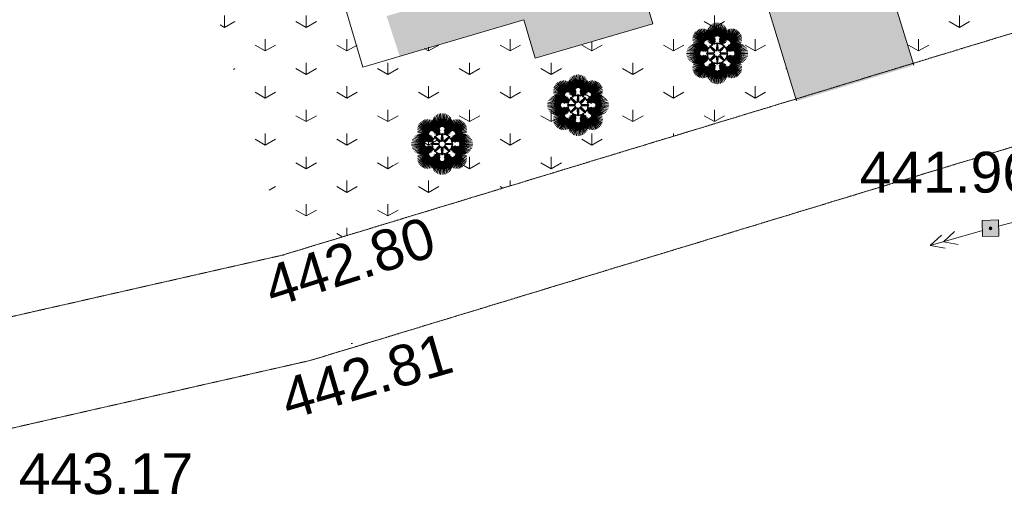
# Model space of a CAD drawing. Header units: millimetres. Extents: x 918404 to 1362154, y 4120617 to 4364104.
# Tile 135 of 256: x 1058839 to 1066073, y 4140152 to 4143699. Entities that reach past the tile are written whole.
import ezdxf

# ---------------------------------------------------------------- set-up
doc = ezdxf.new("R2010")
doc.units = ezdxf.units.MM
doc.header["$MEASUREMENT"] = 0
doc.linetypes.add('Д_ТРОТ_ТРУБА', pattern=[1.5, 0.75, -0.75])
doc.layers.add('(001) Сетка', color=7, linetype='Continuous')
for name, color, linetype, lineweight in [('(001) Сетка_Ном._пера__82', 82, 'Continuous', 18), ('(022) Возд. Линии_Ном._пера__240', 240, 'Continuous', 18), ('(022) Возд. Линии_Ном._пера__7', 7, 'Continuous', 18), ('0_Ном._пера__7', 7, 'Continuous', 18), ('0_Ном._пера__7_Ном._пера__7', 7, 'Continuous', 18), ('Fills_Ном._пера__82', 82, 'Continuous', 18), ('ВЫСОТА_Ном._пера__7', 7, 'Continuous', 18), ('ТОЧКИ_Ном._пера__6', 6, 'Continuous', 18)]:
    doc.layers.add(name, color=color, linetype=linetype, lineweight=lineweight)
doc.layers.add('Зоп. К._Ном._пера__251', color=7, linetype='Continuous', lineweight=18, true_color=0x6d6d6d)
doc.styles.add('СГЕНЕРИР_СТИЛЬ_1', font='arial.ttf')
pattern_1 = [(90, (295942.93, 4126321.94), (-600, 0), [86.60254, -259.80762]), (90, (296242.93, 4126495.15), (-600, 0), [86.60254, -259.80762]), (30, (295942.93, 4126321.94), (-300, 519.61524), [86.60254, -259.80762]), (30, (295942.93, 4126668.36), (-300, 519.61524), [86.60254, -259.80762]), (150, (295942.93, 4126321.94), (300, 519.61524), [86.60254, -259.80762]), (150, (295942.93, 4126668.36), (300, 519.61524), [86.60254, -259.80762])]

# ---------------------------------------------------------------- blocks, each defined once
blk = doc.blocks.new('Пальма веерообразная 16')
at = {"layer": '(001) Сетка_Ном._пера__82', "linetype": 'Continuous'}
for p, q in [((-5.5, 126.6), (-23, 221.4)), ((-23, 221.4), (-9.1, 125.5)), ((-1.9, 127.2), (-11.6, 224.1)), ((-11.6, 224.1), (-5.5, 126.6)), ((0, 225), (-1.9, 127.2)), ((1.9, 127.2), (0, 225)), ((11.6, 224.1), (1.9, 127.2)), ((5.5, 126.6), (11.6, 224.1)), ((23, 221.4), (5.5, 126.6)), ((9.1, 125.5), (23, 221.4)), ((-91.2, 88.6), (-166.7, 150.2)), ((-166.7, 150.2), (-93.4, 85.6)), ((-88.6, 91.2), (-159.1, 159.1)), ((-159.1, 159.1), (-91.2, 88.6)), ((-85.6, 93.4), (-150.2, 166.7)), ((-150.2, 166.7), (-88.6, 91.2)), ((-82.4, 95.2), (-140.3, 172.8)), ((-140.3, 172.8), (-85.6, 93.4)), ((-78.9, 96.4), (-129.5, 177.4)), ((-129.5, 177.4), (-82.4, 95.2)), ((-75.2, 97.1), (-118, 180.2)), ((-118, 180.2), (-78.9, 96.4)), ((-71.6, 97.3), (-106.7, 181.1)), ((-106.7, 181.1), (-75.2, 97.1)), ((-67.9, 96.9), (-95.1, 180.3)), ((-95.1, 180.3), (-71.6, 97.3)), ((-64.4, 96), (-83.9, 177.7)), ((-83.9, 177.7), (-67.9, 96.9)), ((-24.5, 106.4), (-74.5, 151.7)), ((-74.5, 151.7), (-24.8, 102.8)), ((-23.7, 110), (-73.5, 163.1)), ((-73.5, 163.1), (-24.5, 106.4)), ((-61, 94.5), (-73.2, 173.3)), ((-73.2, 173.3), (-64.4, 96)), ((-22.4, 113.4), (-70.8, 174.3)), ((-70.8, 174.3), (-23.7, 110)), ((-20.5, 116.5), (-66.4, 185)), ((-66.4, 185), (-22.4, 113.4)), ((-57.9, 92.6), (-63.3, 167.4)), ((-63.3, 167.4), (-61, 94.5)), ((-18.2, 119.4), (-60.2, 194.8)), ((-60.2, 194.8), (-20.5, 116.5)), ((-54.6, 159.9), (-57.9, 92.6)), ((-55.1, 90.2), (-54.6, 159.9)), ((-46, 151), (-55.1, 90.2)), ((-15.5, 121.9), (-52.7, 203.5)), ((-52.7, 203.5), (-18.2, 119.4)), ((-52.1, 87), (-46, 151)), ((-12.4, 123.9), (-43.5, 211.2)), ((-43.5, 211.2), (-15.5, 121.9)), ((-9.1, 125.5), (-33.8, 217)), ((-33.8, 217), (-12.4, 123.9)), ((33.8, 217), (9.1, 125.5)), ((12.4, 123.9), (33.8, 217)), ((44, 210.9), (12.4, 123.9)), ((15.5, 121.9), (44, 210.9)), ((52.7, 203.5), (15.5, 121.9)), ((18.2, 119.4), (52.7, 203.5)), ((60.2, 194.8), (18.2, 119.4)), ((20.5, 116.5), (60.2, 194.8)), ((66.4, 185), (20.5, 116.5)), ((22.4, 113.4), (66.4, 185)), ((70.8, 174.3), (22.4, 113.4)), ((23.7, 110), (70.8, 174.3)), ((73.5, 163.1), (23.7, 110)), ((24.5, 106.4), (73.5, 163.1)), ((74.5, 151.7), (24.5, 106.4)), ((24.8, 102.8), (74.5, 151.7)), ((55.1, 90.2), (46, 151)), ((46, 151), (52.1, 87)), ((57.9, 92.6), (54.6, 159.9)), ((54.6, 159.9), (55.1, 90.2)), ((63.3, 167.4), (57.9, 92.6)), ((73.2, 173.3), (61, 94.5)), ((61, 94.5), (63.3, 167.4)), ((83.9, 177.7), (64.4, 96)), ((64.4, 96), (73.2, 173.3)), ((95.1, 180.3), (67.9, 96.9)), ((67.9, 96.9), (83.9, 177.7)), ((106.7, 181.1), (71.6, 97.3)), ((71.6, 97.3), (95.1, 180.3)), ((75.2, 97.1), (106.7, 181.1)), ((118.5, 180.1), (75.2, 97.1)), ((78.9, 96.4), (118.5, 180.1)), ((129.5, 177.4), (78.9, 96.4)), ((82.4, 95.2), (129.5, 177.4)), ((140.3, 172.8), (82.4, 95.2)), ((85.6, 93.4), (140.3, 172.8)), ((150.2, 166.7), (85.6, 93.4)), ((88.6, 91.2), (150.2, 166.7)), ((159.1, 159.1), (88.6, 91.2)), ((91.2, 88.6), (159.1, 159.1)), ((166.7, 150.2), (91.2, 88.6)), ((93.4, 85.6), (166.7, 150.2)), ((-97.1, 75.2), (-181.1, 106.7)), ((-181.1, 106.7), (-97.3, 71.6)), ((-97.3, 71.6), (-180.3, 95.1)), ((-180.3, 95.1), (-96.9, 67.9)), ((-96.4, 78.9), (-180.1, 118.5)), ((-180.1, 118.5), (-97.1, 75.2)), ((-96.9, 67.9), (-177.7, 83.9)), ((-177.7, 83.9), (-96, 64.4)), ((-95.2, 82.4), (-177.4, 129.5)), ((-177.4, 129.5), (-96.4, 78.9)), ((-96, 64.4), (-173.3, 73.2)), ((-173.3, 73.2), (-94.5, 61)), ((-93.4, 85.6), (-172.8, 140.3)), ((-172.8, 140.3), (-95.2, 82.4)), ((-106.4, 24.5), (-163.1, 73.5)), ((-163.1, 73.5), (-110, 23.7)), ((-102.8, 24.8), (-151.7, 74.5)), ((-151.7, 74.5), (-106.4, 24.5)), ((-98.3, 24.7), (-139.3, 74.3)), ((-139.3, 74.3), (-102.8, 24.8)), ((-93.9, 24.4), (-127, 73.7)), ((-127, 73.7), (-98.3, 24.7)), ((-89.5, 23.8), (-114.6, 72.7)), ((-114.6, 72.7), (-93.9, 24.4)), ((-24.8, 102.8), (-74.3, 139.3)), ((-74.3, 139.3), (-24.7, 98.3)), ((-24.7, 98.3), (-73.7, 127)), ((-73.7, 127), (-24.4, 93.9)), ((-24.4, 93.9), (-72.7, 114.6)), ((-72.7, 114.6), (-23.8, 89.5)), ((-23.8, 89.5), (-71.4, 102.3)), ((-71.4, 102.3), (-23.1, 85.2)), ((-23.1, 85.2), (-68.3, 91.2)), ((-68.3, 91.2), (-21.9, 81.7)), ((-21.9, 81.7), (-62.3, 81.4)), ((-62.3, 81.4), (-19.8, 78.8)), ((-19.8, 78.8), (-53.7, 73.5)), ((-53.7, 73.5), (-17, 76.4)), ((-37.7, 141.9), (-52.1, 87)), ((-49.2, 83.7), (-37.7, 141.9)), ((-29.6, 132.5), (-49.2, 83.7)), ((-46.5, 80.2), (-29.6, 132.5)), ((-21.9, 122.8), (-46.5, 80.2)), ((-43.9, 76.5), (-21.9, 122.8)), ((-16.2, 112.8), (-43.9, 76.5)), ((-43.3, 62.6), (-17.7, 78.9)), ((-17, 76.4), (-43.3, 68.3)), ((-43.3, 68.3), (-13.6, 74.9)), ((-42.3, 73.3), (-16.2, 112.8)), ((-13.5, 101.6), (-42.3, 73.3)), ((-42, 66), (-14, 90)), ((-17.7, 78.9), (-42, 66)), ((-41.7, 69.7), (-13.5, 101.6)), ((-14, 90), (-41.7, 69.7)), ((-13.6, 74.9), (-31.8, 66.2)), ((-31.8, 66.2), (-10, 74.4)), ((-20.2, 67.2), (-6.3, 74.8)), ((-10, 74.4), (-20.2, 67.2)), ((-9.3, 71.4), (-2.5, 76.1)), ((-6.3, 74.8), (-9.3, 71.4)), ((-6.2, 25.4), (-4.3, 74.8)), ((-2.5, 76.1), (0, 78.3)), ((0, 21.9), (0, 78.3)), ((0, 78.3), (2.5, 76.1)), ((2.5, 76.1), (9.3, 71.4)), ((6.2, 25.4), (4.3, 74.8)), ((9.3, 71.4), (6.3, 74.8)), ((6.3, 74.8), (20.2, 67.2)), ((20.2, 67.2), (10, 74.4)), ((10, 74.4), (31.8, 66.2)), ((42.3, 73.3), (13.5, 101.6)), ((13.5, 101.6), (41.7, 69.7)), ((31.8, 66.2), (13.6, 74.9)), ((13.6, 74.9), (43.3, 68.3)), ((41.7, 69.7), (14, 90)), ((14, 90), (42, 66)), ((43.9, 76.5), (16.2, 112.8)), ((16.2, 112.8), (42.3, 73.3)), ((43.3, 68.3), (17, 76.4)), ((17, 76.4), (53.7, 73.5)), ((42, 66), (17.7, 78.9)), ((17.7, 78.9), (43.3, 62.6)), ((19.8, 78.8), (62.3, 81.4)), ((53.7, 73.5), (19.8, 78.8)), ((46.5, 80.2), (21.9, 122.8)), ((21.9, 122.8), (43.9, 76.5)), ((21.9, 81.7), (68.3, 91.2)), ((62.3, 81.4), (21.9, 81.7)), ((23.1, 85.2), (71.4, 102.3)), ((68.3, 91.2), (23.1, 85.2)), ((23.8, 89.5), (72.7, 114.6)), ((71.4, 102.3), (23.8, 89.5)), ((24.4, 93.9), (73.7, 127)), ((72.7, 114.6), (24.4, 93.9)), ((24.7, 98.3), (74.3, 139.3)), ((73.7, 127), (24.7, 98.3)), ((74.3, 139.3), (24.8, 102.8)), ((49.2, 83.7), (29.6, 132.5)), ((29.6, 132.5), (46.5, 80.2)), ((52.1, 87), (37.7, 141.9)), ((37.7, 141.9), (49.2, 83.7)), ((114.6, 72.7), (89.5, 23.8)), ((172.8, 140.3), (93.4, 85.6)), ((127, 73.7), (93.9, 24.4)), ((93.9, 24.4), (114.6, 72.7)), ((94.5, 61), (173.3, 73.2)), ((95.2, 82.4), (172.8, 140.3)), ((177.4, 129.5), (95.2, 82.4)), ((96, 64.4), (177.7, 83.9)), ((173.3, 73.2), (96, 64.4)), ((96.4, 78.9), (177.4, 129.5)), ((180.2, 118), (96.4, 78.9)), ((96.9, 67.9), (180.3, 95.1)), ((177.7, 83.9), (96.9, 67.9)), ((97.1, 75.2), (180.2, 118)), ((181.1, 106.7), (97.1, 75.2)), ((97.3, 71.6), (181.1, 106.7)), ((180.3, 95.1), (97.3, 71.6)), ((139.3, 74.3), (98.3, 24.7)), ((98.3, 24.7), (127, 73.7)), ((151.7, 74.5), (102.8, 24.8)), ((102.8, 24.8), (139.3, 74.3)), ((106.4, 24.5), (151.7, 74.5)), ((163.1, 73.5), (106.4, 24.5)), ((110, 23.7), (163.1, 73.5)), ((-127.2, 1.9), (-225, 0)), ((-126.6, 5.5), (-224.1, 11.6)), ((-224.1, 11.6), (-127.2, 1.9)), ((-125.5, 9.1), (-221.4, 23)), ((-221.4, 23), (-126.6, 5.5)), ((-123.9, 12.4), (-217, 33.8)), ((-217, 33.8), (-125.5, 9.1)), ((-121.9, 15.5), (-210.9, 44)), ((-210.9, 44), (-123.9, 12.4)), ((-119.4, 18.2), (-203.5, 52.7)), ((-203.5, 52.7), (-121.9, 15.5)), ((-116.5, 20.5), (-194.8, 60.2)), ((-194.8, 60.2), (-119.4, 18.2)), ((-113.4, 22.4), (-185, 66.4)), ((-185, 66.4), (-116.5, 20.5)), ((-110, 23.7), (-174.3, 70.8)), ((-174.3, 70.8), (-113.4, 22.4)), ((-94.5, 61), (-167.4, 63.3)), ((-167.4, 63.3), (-92.6, 57.9)), ((-92.6, 57.9), (-159.9, 54.6)), ((-159.9, 54.6), (-90.2, 55.1)), ((-90.2, 55.1), (-151, 46)), ((-151, 46), (-87, 52.1)), ((-87, 52.1), (-141.9, 37.7)), ((-141.9, 37.7), (-83.7, 49.2)), ((-83.7, 49.2), (-132.5, 29.6)), ((-132.5, 29.6), (-80.2, 46.5)), ((-80.2, 46.5), (-122.8, 21.9)), ((-122.8, 21.9), (-76.5, 43.9)), ((-76.5, 43.9), (-112.8, 16.2)), ((-112.8, 16.2), (-73.3, 42.3)), ((-85.2, 23.1), (-102.3, 71.4)), ((-102.3, 71.4), (-89.5, 23.8)), ((-73.3, 42.3), (-101.6, 13.5)), ((-101.6, 13.5), (-69.7, 41.7)), ((-81.7, 21.9), (-91.2, 68.3)), ((-91.2, 68.3), (-85.2, 23.1)), ((-90, 14), (-66, 42)), ((-69.7, 41.7), (-90, 14)), ((-81.4, 62.3), (-81.7, 21.9)), ((-78.8, 19.8), (-81.4, 62.3)), ((-78.9, 17.7), (-62.6, 43.3)), ((-66, 42), (-78.9, 17.7)), ((-73.5, 53.7), (-78.8, 19.8)), ((-78.3, 0), (-76.1, 2.5)), ((-76.4, 17), (-73.5, 53.7)), ((-68.3, 43.3), (-76.4, 17)), ((-76.1, 2.5), (-71.4, 9.3)), ((-74.9, 13.6), (-68.3, 43.3)), ((-66.2, 31.8), (-74.9, 13.6)), ((-74.8, 6.3), (-67.2, 20.2)), ((-71.4, 9.3), (-74.8, 6.3)), ((-25.4, 6.2), (-74.8, 4.3)), ((-74.4, 10), (-66.2, 31.8)), ((-67.2, 20.2), (-74.4, 10)), ((-69.3, 24.3), (-59.6, 45.5)), ((-62.6, 43.3), (-69.3, 24.3)), ((-61.8, 33.2), (-57.3, 48.4)), ((-59.6, 45.5), (-61.8, 33.2)), ((-57.3, 48.4), (-57, 43.9)), ((-57, 43.9), (-55.5, 52)), ((-22.3, 13.6), (-55.9, 49.8)), ((-55.5, 52), (-55.4, 55.4)), ((-55.4, 55.4), (-52, 55.5)), ((-15.5, 15.5), (-55.4, 55.4)), ((-52, 55.5), (-43.9, 57)), ((-13.6, 22.3), (-49.8, 55.9)), ((-48.4, 57.3), (-33.2, 61.8)), ((-43.9, 57), (-48.4, 57.3)), ((-45.5, 59.6), (-24.3, 69.3)), ((-33.2, 61.8), (-45.5, 59.6)), ((-24.3, 69.3), (-43.3, 62.6)), ((-25.4, 6.2), (-17.3, 7.9)), ((-22.3, 13.6), (-17.8, 6.6)), ((-13.6, 22.3), (-6.6, 17.8)), ((-6.2, 25.4), (-7.9, 17.3)), ((6.2, 25.4), (7.9, 17.3)), ((13.6, 22.3), (6.6, 17.8)), ((13.6, 22.3), (49.8, 55.9)), ((15.5, 15.5), (55.4, 55.4)), ((25.4, 6.2), (17.3, 7.9)), ((22.3, 13.6), (17.8, 6.6)), ((21.9, 0), (78.3, 0)), ((22.3, 13.6), (55.9, 49.8)), ((43.3, 62.6), (24.3, 69.3)), ((24.3, 69.3), (45.5, 59.6)), ((25.4, 6.2), (74.8, 4.3)), ((45.5, 59.6), (33.2, 61.8)), ((33.2, 61.8), (48.4, 57.3)), ((48.4, 57.3), (43.9, 57)), ((43.9, 57), (52, 55.5)), ((52, 55.5), (55.4, 55.4)), ((55.4, 55.4), (55.5, 52)), ((55.5, 52), (57, 43.9)), ((57, 43.9), (57.3, 48.4)), ((57.3, 48.4), (61.8, 33.2)), ((61.8, 33.2), (59.6, 45.5)), ((59.6, 45.5), (69.3, 24.3)), ((69.3, 24.3), (62.6, 43.3)), ((62.6, 43.3), (78.9, 17.7)), ((78.9, 17.7), (66, 42)), ((66, 42), (90, 14)), ((74.9, 13.6), (66.2, 31.8)), ((66.2, 31.8), (74.4, 10)), ((74.4, 10), (67.2, 20.2)), ((67.2, 20.2), (74.8, 6.3)), ((76.4, 17), (68.3, 43.3)), ((68.3, 43.3), (74.9, 13.6)), ((90, 14), (69.7, 41.7)), ((69.7, 41.7), (101.6, 13.5)), ((74.8, 6.3), (71.4, 9.3)), ((71.4, 9.3), (76.1, 2.5)), ((101.6, 13.5), (73.3, 42.3)), ((73.3, 42.3), (112.8, 16.2)), ((78.8, 19.8), (73.5, 53.7)), ((73.5, 53.7), (76.4, 17)), ((76.1, 2.5), (78.3, 0)), ((78.3, 0), (76.1, -2.5)), ((112.8, 16.2), (76.5, 43.9)), ((76.5, 43.9), (122.8, 21.9)), ((81.4, 62.3), (78.8, 19.8)), ((122.8, 21.9), (80.2, 46.5)), ((80.2, 46.5), (132.5, 29.6)), ((81.7, 21.9), (81.4, 62.3)), ((91.2, 68.3), (81.7, 21.9)), ((132.5, 29.6), (83.7, 49.2)), ((83.7, 49.2), (141.9, 37.7)), ((102.3, 71.4), (85.2, 23.1)), ((85.2, 23.1), (91.2, 68.3)), ((141.9, 37.7), (87, 52.1)), ((87, 52.1), (151, 46)), ((89.5, 23.8), (102.3, 71.4)), ((151, 46), (90.2, 55.1)), ((90.2, 55.1), (159.9, 54.6)), ((92.6, 57.9), (167.4, 63.3)), ((159.9, 54.6), (92.6, 57.9)), ((167.4, 63.3), (94.5, 61)), ((174.3, 70.8), (110, 23.7)), ((113.4, 22.4), (174.3, 70.8)), ((185, 66.4), (113.4, 22.4)), ((116.5, 20.5), (185, 66.4)), ((194.8, 60.2), (116.5, 20.5)), ((119.4, 18.2), (194.8, 60.2)), ((203.5, 52.7), (119.4, 18.2)), ((121.9, 15.5), (203.5, 52.7)), ((211.2, 43.5), (121.9, 15.5)), ((123.9, 12.4), (211.2, 43.5)), ((217, 33.8), (123.9, 12.4)), ((125.5, 9.1), (217, 33.8)), ((221.4, 23), (125.5, 9.1)), ((126.6, 5.5), (221.4, 23)), ((224.1, 11.6), (126.6, 5.5)), ((127.2, 1.9), (224.1, 11.6)), ((225, 0), (127.2, 1.9)), ((127.2, -1.9), (225, 0)), ((-225, 0), (-127.2, -1.9)), ((-127.2, -1.9), (-224.1, -11.6)), ((-224.1, -11.6), (-126.6, -5.5)), ((-126.6, -5.5), (-221.4, -23)), ((-221.4, -23), (-125.5, -9.1)), ((-125.5, -9.1), (-217, -33.8)), ((-217, -33.8), (-123.9, -12.4)), ((-123.9, -12.4), (-211.2, -43.5)), ((-211.2, -43.5), (-121.9, -15.5)), ((-121.9, -15.5), (-203.5, -52.7)), ((-203.5, -52.7), (-119.4, -18.2)), ((-119.4, -18.2), (-194.8, -60.2)), ((-194.8, -60.2), (-116.5, -20.5)), ((-116.5, -20.5), (-185, -66.4)), ((-185, -66.4), (-113.4, -22.4)), ((-97.3, -71.6), (-181.1, -106.7)), ((-96.9, -67.9), (-180.3, -95.1)), ((-180.3, -95.1), (-97.3, -71.6)), ((-96, -64.4), (-177.7, -83.9)), ((-177.7, -83.9), (-96.9, -67.9)), ((-113.4, -22.4), (-174.3, -70.8)), ((-174.3, -70.8), (-110, -23.7)), ((-94.5, -61), (-173.3, -73.2)), ((-173.3, -73.2), (-96, -64.4)), ((-92.6, -57.9), (-167.4, -63.3)), ((-167.4, -63.3), (-94.5, -61)), ((-110, -23.7), (-163.1, -73.5)), ((-163.1, -73.5), (-106.4, -24.5)), ((-90.2, -55.1), (-159.9, -54.6)), ((-159.9, -54.6), (-92.6, -57.9)), ((-106.4, -24.5), (-151.7, -74.5)), ((-151.7, -74.5), (-102.8, -24.8)), ((-87, -52.1), (-151, -46)), ((-151, -46), (-90.2, -55.1)), ((-83.7, -49.2), (-141.9, -37.7)), ((-141.9, -37.7), (-87, -52.1)), ((-139.3, -74.3), (-98.3, -24.7)), ((-102.8, -24.8), (-139.3, -74.3)), ((-80.2, -46.5), (-132.5, -29.6)), ((-132.5, -29.6), (-83.7, -49.2)), ((-127, -73.7), (-93.9, -24.4)), ((-98.3, -24.7), (-127, -73.7)), ((-76.5, -43.9), (-122.8, -21.9)), ((-122.8, -21.9), (-80.2, -46.5)), ((-114.6, -72.7), (-89.5, -23.8)), ((-93.9, -24.4), (-114.6, -72.7)), ((-73.3, -42.3), (-112.8, -16.2)), ((-112.8, -16.2), (-76.5, -43.9)), ((-102.3, -71.4), (-85.2, -23.1)), ((-89.5, -23.8), (-102.3, -71.4)), ((-69.7, -41.7), (-101.6, -13.5)), ((-101.6, -13.5), (-73.3, -42.3)), ((-91.2, -68.3), (-81.7, -21.9)), ((-85.2, -23.1), (-91.2, -68.3)), ((-66, -42), (-90, -14)), ((-90, -14), (-69.7, -41.7)), ((-81.7, -21.9), (-81.4, -62.3)), ((-81.4, -62.3), (-78.8, -19.8)), ((-62.6, -43.3), (-78.9, -17.7)), ((-78.9, -17.7), (-66, -42)), ((-78.8, -19.8), (-73.5, -53.7)), ((-21.9, 0), (-78.3, 0)), ((-76.1, -2.5), (-78.3, 0)), ((-73.5, -53.7), (-76.4, -17)), ((-76.4, -17), (-68.3, -43.3)), ((-71.4, -9.3), (-76.1, -2.5)), ((-68.3, -43.3), (-74.9, -13.6)), ((-74.9, -13.6), (-66.2, -31.8)), ((-25.4, -6.2), (-74.8, -4.3)), ((-67.2, -20.2), (-74.8, -6.3)), ((-74.8, -6.3), (-71.4, -9.3)), ((-66.2, -31.8), (-74.4, -10)), ((-74.4, -10), (-67.2, -20.2)), ((-59.6, -45.5), (-69.3, -24.3)), ((-69.3, -24.3), (-62.6, -43.3)), ((-57.3, -48.4), (-61.8, -33.2)), ((-61.8, -33.2), (-59.6, -45.5)), ((-57, -43.9), (-57.3, -48.4)), ((-55.5, -52), (-57, -43.9)), ((-22.3, -13.6), (-55.9, -49.8)), ((-55.4, -55.4), (-55.5, -52)), ((-15.5, -15.5), (-55.4, -55.4)), ((-52, -55.5), (-55.4, -55.4)), ((-43.9, -57), (-52, -55.5)), ((-13.6, -22.3), (-49.8, -55.9)), ((-48.4, -57.3), (-43.9, -57)), ((-33.2, -61.8), (-48.4, -57.3)), ((-24.3, -69.3), (-45.5, -59.6)), ((-45.5, -59.6), (-33.2, -61.8)), ((-17.7, -78.9), (-43.3, -62.6)), ((-43.3, -62.6), (-24.3, -69.3)), ((-13.6, -74.9), (-43.3, -68.3)), ((-43.3, -68.3), (-17, -76.4)), ((-14, -90), (-42, -66)), ((-42, -66), (-17.7, -78.9)), ((-13.5, -101.6), (-41.7, -69.7)), ((-41.7, -69.7), (-14, -90)), ((-10, -74.4), (-31.8, -66.2)), ((-31.8, -66.2), (-13.6, -74.9)), ((-25.4, -6.2), (-17.3, -7.9)), ((-22.3, -13.6), (-17.8, -6.6)), ((-6.3, -74.8), (-20.2, -67.2)), ((-20.2, -67.2), (-10, -74.4)), ((-13.6, -22.3), (-6.6, -17.8)), ((-2.5, -76.1), (-9.3, -71.4)), ((-9.3, -71.4), (-6.3, -74.8)), ((-6.2, -25.4), (-7.9, -17.3)), ((-6.2, -25.4), (-4.3, -74.8)), ((0, -21.9), (0, -78.3)), ((9.3, -71.4), (2.5, -76.1)), ((6.2, -25.4), (4.3, -74.8)), ((6.2, -25.4), (7.9, -17.3)), ((20.2, -67.2), (6.3, -74.8)), ((6.3, -74.8), (9.3, -71.4)), ((13.6, -22.3), (6.6, -17.8)), ((31.8, -66.2), (10, -74.4)), ((10, -74.4), (20.2, -67.2)), ((41.7, -69.7), (13.5, -101.6)), ((13.6, -22.3), (49.8, -55.9)), ((13.6, -74.9), (31.8, -66.2)), ((43.3, -68.3), (13.6, -74.9)), ((42, -66), (14, -90)), ((14, -90), (41.7, -69.7)), ((15.5, -15.5), (55.4, -55.4)), ((17, -76.4), (43.3, -68.3)), ((25.4, -6.2), (17.3, -7.9)), ((43.3, -62.6), (17.7, -78.9)), ((17.7, -78.9), (42, -66)), ((22.3, -13.6), (17.8, -6.6)), ((22.3, -13.6), (55.9, -49.8)), ((45.5, -59.6), (24.3, -69.3)), ((24.3, -69.3), (43.3, -62.6)), ((25.4, -6.2), (74.8, -4.3)), ((48.4, -57.3), (33.2, -61.8)), ((33.2, -61.8), (45.5, -59.6)), ((52, -55.5), (43.9, -57)), ((43.9, -57), (48.4, -57.3)), ((55.4, -55.4), (52, -55.5)), ((55.5, -52), (55.4, -55.4)), ((57, -43.9), (55.5, -52)), ((57.3, -48.4), (57, -43.9)), ((61.8, -33.2), (57.3, -48.4)), ((69.3, -24.3), (59.6, -45.5)), ((59.6, -45.5), (61.8, -33.2)), ((78.9, -17.7), (62.6, -43.3)), ((62.6, -43.3), (69.3, -24.3)), ((90, -14), (66, -42)), ((66, -42), (78.9, -17.7)), ((74.4, -10), (66.2, -31.8)), ((66.2, -31.8), (74.9, -13.6)), ((74.8, -6.3), (67.2, -20.2)), ((67.2, -20.2), (74.4, -10)), ((74.9, -13.6), (68.3, -43.3)), ((68.3, -43.3), (76.4, -17)), ((101.6, -13.5), (69.7, -41.7)), ((69.7, -41.7), (90, -14)), ((76.1, -2.5), (71.4, -9.3)), ((71.4, -9.3), (74.8, -6.3)), ((73.3, -42.3), (101.6, -13.5)), ((112.8, -16.2), (73.3, -42.3)), ((76.4, -17), (73.5, -53.7)), ((73.5, -53.7), (78.8, -19.8)), ((76.5, -43.9), (112.8, -16.2)), ((122.8, -21.9), (76.5, -43.9)), ((78.8, -19.8), (81.4, -62.3)), ((80.2, -46.5), (122.8, -21.9)), ((132.5, -29.6), (80.2, -46.5)), ((81.4, -62.3), (81.7, -21.9)), ((81.7, -21.9), (91.2, -68.3)), ((83.7, -49.2), (132.5, -29.6)), ((141.9, -37.7), (83.7, -49.2)), ((91.2, -68.3), (85.2, -23.1)), ((85.2, -23.1), (102.3, -71.4)), ((87, -52.1), (141.9, -37.7)), ((151, -46), (87, -52.1)), ((102.3, -71.4), (89.5, -23.8)), ((89.5, -23.8), (114.6, -72.7)), ((90.2, -55.1), (151, -46)), ((159.9, -54.6), (90.2, -55.1)), ((92.6, -57.9), (159.9, -54.6)), ((167.4, -63.3), (92.6, -57.9)), ((114.6, -72.7), (93.9, -24.4)), ((93.9, -24.4), (127, -73.7)), ((173.3, -73.2), (94.5, -61)), ((94.5, -61), (167.4, -63.3)), ((177.7, -83.9), (96, -64.4)), ((96, -64.4), (173.3, -73.2)), ((180.3, -95.1), (96.9, -67.9)), ((96.9, -67.9), (177.7, -83.9)), ((181.1, -106.7), (97.3, -71.6)), ((97.3, -71.6), (180.3, -95.1)), ((127, -73.7), (98.3, -24.7)), ((98.3, -24.7), (139.3, -74.3)), ((139.3, -74.3), (102.8, -24.8)), ((102.8, -24.8), (151.7, -74.5)), ((151.7, -74.5), (106.4, -24.5)), ((106.4, -24.5), (163.1, -73.5)), ((163.1, -73.5), (110, -23.7)), ((110, -23.7), (174.3, -70.8)), ((174.3, -70.8), (113.4, -22.4)), ((113.4, -22.4), (185, -66.4)), ((185, -66.4), (116.5, -20.5)), ((116.5, -20.5), (194.8, -60.2)), ((194.8, -60.2), (119.4, -18.2)), ((119.4, -18.2), (203.5, -52.7)), ((203.5, -52.7), (121.9, -15.5)), ((121.9, -15.5), (210.9, -44)), ((210.9, -44), (123.9, -12.4)), ((123.9, -12.4), (217, -33.8)), ((217, -33.8), (125.5, -9.1)), ((125.5, -9.1), (221.4, -23)), ((221.4, -23), (126.6, -5.5)), ((126.6, -5.5), (224.1, -11.6)), ((224.1, -11.6), (127.2, -1.9)), ((-181.1, -106.7), (-97.1, -75.2)), ((-97.1, -75.2), (-180.2, -118)), ((-180.2, -118), (-96.4, -78.9)), ((-96.4, -78.9), (-177.4, -129.5)), ((-177.4, -129.5), (-95.2, -82.4)), ((-95.2, -82.4), (-172.8, -140.3)), ((-172.8, -140.3), (-93.4, -85.6)), ((-93.4, -85.6), (-166.7, -150.2)), ((-166.7, -150.2), (-91.2, -88.6)), ((-91.2, -88.6), (-159.1, -159.1)), ((-159.1, -159.1), (-88.6, -91.2)), ((-88.6, -91.2), (-150.2, -166.7)), ((-150.2, -166.7), (-85.6, -93.4)), ((-85.6, -93.4), (-140.3, -172.8)), ((-140.3, -172.8), (-82.4, -95.2)), ((-82.4, -95.2), (-129.5, -177.4)), ((-129.5, -177.4), (-78.9, -96.4)), ((-78.9, -96.4), (-118.5, -180.1)), ((-118.5, -180.1), (-75.2, -97.1)), ((-75.2, -97.1), (-106.7, -181.1)), ((-106.7, -181.1), (-71.6, -97.3)), ((-95.1, -180.3), (-67.9, -96.9)), ((-71.6, -97.3), (-95.1, -180.3)), ((-83.9, -177.7), (-64.4, -96)), ((-67.9, -96.9), (-83.9, -177.7)), ((-24.8, -102.8), (-74.5, -151.7)), ((-74.5, -151.7), (-24.5, -106.4)), ((-24.7, -98.3), (-74.3, -139.3)), ((-74.3, -139.3), (-24.8, -102.8)), ((-24.4, -93.9), (-73.7, -127)), ((-73.7, -127), (-24.7, -98.3)), ((-24.5, -106.4), (-73.5, -163.1)), ((-73.5, -163.1), (-23.7, -110)), ((-73.2, -173.3), (-61, -94.5)), ((-64.4, -96), (-73.2, -173.3)), ((-23.8, -89.5), (-72.7, -114.6)), ((-72.7, -114.6), (-24.4, -93.9)), ((-23.1, -85.2), (-71.4, -102.3)), ((-71.4, -102.3), (-23.8, -89.5)), ((-23.7, -110), (-70.8, -174.3)), ((-70.8, -174.3), (-22.4, -113.4)), ((-21.9, -81.7), (-68.3, -91.2)), ((-68.3, -91.2), (-23.1, -85.2)), ((-22.4, -113.4), (-66.4, -185)), ((-66.4, -185), (-20.5, -116.5)), ((-63.3, -167.4), (-57.9, -92.6)), ((-61, -94.5), (-63.3, -167.4)), ((-19.8, -78.8), (-62.3, -81.4)), ((-62.3, -81.4), (-21.9, -81.7)), ((-20.5, -116.5), (-60.2, -194.8)), ((-60.2, -194.8), (-18.2, -119.4)), ((-57.9, -92.6), (-54.6, -159.9)), ((-54.6, -159.9), (-55.1, -90.2)), ((-55.1, -90.2), (-46, -151)), ((-17, -76.4), (-53.7, -73.5)), ((-53.7, -73.5), (-19.8, -78.8)), ((-18.2, -119.4), (-52.7, -203.5)), ((-52.7, -203.5), (-15.5, -121.9)), ((-46, -151), (-52.1, -87)), ((-52.1, -87), (-37.7, -141.9)), ((-37.7, -141.9), (-49.2, -83.7)), ((-49.2, -83.7), (-29.6, -132.5)), ((-29.6, -132.5), (-46.5, -80.2)), ((-46.5, -80.2), (-21.9, -122.8)), ((-15.5, -121.9), (-44, -210.9)), ((-44, -210.9), (-12.4, -123.9)), ((-21.9, -122.8), (-43.9, -76.5)), ((-43.9, -76.5), (-16.2, -112.8)), ((-16.2, -112.8), (-42.3, -73.3)), ((-42.3, -73.3), (-13.5, -101.6)), ((-12.4, -123.9), (-33.8, -217)), ((-33.8, -217), (-9.1, -125.5)), ((-9.1, -125.5), (-23, -221.4)), ((-23, -221.4), (-5.5, -126.6)), ((-5.5, -126.6), (-11.6, -224.1)), ((-11.6, -224.1), (-1.9, -127.2)), ((0, -78.3), (-2.5, -76.1)), ((-1.9, -127.2), (0, -225)), ((2.5, -76.1), (0, -78.3)), ((0, -225), (1.9, -127.2)), ((1.9, -127.2), (11.6, -224.1)), ((11.6, -224.1), (5.5, -126.6)), ((5.5, -126.6), (23, -221.4)), ((23, -221.4), (9.1, -125.5)), ((9.1, -125.5), (33.8, -217)), ((33.8, -217), (12.4, -123.9)), ((12.4, -123.9), (43.5, -211.2)), ((13.5, -101.6), (42.3, -73.3)), ((43.5, -211.2), (15.5, -121.9)), ((15.5, -121.9), (52.7, -203.5)), ((42.3, -73.3), (16.2, -112.8)), ((16.2, -112.8), (43.9, -76.5)), ((53.7, -73.5), (17, -76.4)), ((52.7, -203.5), (18.2, -119.4)), ((18.2, -119.4), (60.2, -194.8)), ((19.8, -78.8), (53.7, -73.5)), ((62.3, -81.4), (19.8, -78.8)), ((60.2, -194.8), (20.5, -116.5)), ((20.5, -116.5), (66.4, -185)), ((43.9, -76.5), (21.9, -122.8)), ((21.9, -122.8), (46.5, -80.2)), ((21.9, -81.7), (62.3, -81.4)), ((68.3, -91.2), (21.9, -81.7)), ((66.4, -185), (22.4, -113.4)), ((22.4, -113.4), (70.8, -174.3)), ((71.4, -102.3), (23.1, -85.2)), ((23.1, -85.2), (68.3, -91.2)), ((70.8, -174.3), (23.7, -110)), ((23.7, -110), (73.5, -163.1)), ((72.7, -114.6), (23.8, -89.5)), ((23.8, -89.5), (71.4, -102.3)), ((73.7, -127), (24.4, -93.9)), ((24.4, -93.9), (72.7, -114.6)), ((73.5, -163.1), (24.5, -106.4)), ((24.5, -106.4), (74.5, -151.7)), ((74.3, -139.3), (24.7, -98.3)), ((24.7, -98.3), (73.7, -127)), ((74.5, -151.7), (24.8, -102.8)), ((24.8, -102.8), (74.3, -139.3)), ((46.5, -80.2), (29.6, -132.5)), ((29.6, -132.5), (49.2, -83.7)), ((49.2, -83.7), (37.7, -141.9)), ((37.7, -141.9), (52.1, -87)), ((52.1, -87), (46, -151)), ((46, -151), (55.1, -90.2)), ((55.1, -90.2), (54.6, -159.9)), ((54.6, -159.9), (57.9, -92.6)), ((57.9, -92.6), (63.3, -167.4)), ((63.3, -167.4), (61, -94.5)), ((61, -94.5), (73.2, -173.3)), ((73.2, -173.3), (64.4, -96)), ((64.4, -96), (83.9, -177.7)), ((83.9, -177.7), (67.9, -96.9)), ((67.9, -96.9), (95.1, -180.3)), ((95.1, -180.3), (71.6, -97.3)), ((71.6, -97.3), (106.7, -181.1)), ((106.7, -181.1), (75.2, -97.1)), ((75.2, -97.1), (118, -180.2)), ((118, -180.2), (78.9, -96.4)), ((78.9, -96.4), (129.5, -177.4)), ((129.5, -177.4), (82.4, -95.2)), ((82.4, -95.2), (140.3, -172.8)), ((140.3, -172.8), (85.6, -93.4)), ((85.6, -93.4), (150.2, -166.7)), ((150.2, -166.7), (88.6, -91.2)), ((88.6, -91.2), (159.1, -159.1)), ((159.1, -159.1), (91.2, -88.6)), ((91.2, -88.6), (166.7, -150.2)), ((166.7, -150.2), (93.4, -85.6)), ((93.4, -85.6), (172.8, -140.3)), ((172.8, -140.3), (95.2, -82.4)), ((95.2, -82.4), (177.4, -129.5)), ((177.4, -129.5), (96.4, -78.9)), ((96.4, -78.9), (180.1, -118.5)), ((180.1, -118.5), (97.1, -75.2)), ((97.1, -75.2), (181.1, -106.7))]:
    blk.add_line(p, q, dxfattribs=at)

msp = doc.modelspace()

# ---------------------------------------------------------------- hatches: boundary and pattern name
at = {"layer": '(022) Возд. Линии_Ном._пера__240', "linetype": 'Continuous'}
h = msp.add_hatch(color=256, dxfattribs=at)
h.paths.add_polyline_path([(1065910.2, 4142224.6), (1065912.6, 4142104.7), (1066032.6, 4142107.1), (1066030.2, 4142227.1)])
h.paths.add_polyline_path([(1065981.4, 4142165.9, -1), (1065961.4, 4142165.9, -1)], flags=0)
at = {"layer": '(022) Возд. Линии_Ном._пера__7', "linetype": 'Continuous'}
msp.add_hatch(color=256, dxfattribs=at).paths.add_polyline_path([(1065964, 4142172.6, 1), (1065978.8, 4142159.2, 1)])
at = {"layer": 'Fills_Ном._пера__82', "linetype": 'Continuous'}
h = msp.add_hatch(dxfattribs=at)
h.set_pattern_fill('Трава', color=256, style=0, pattern_type=2)
h.set_pattern_definition(pattern_1)
h.paths.add_polyline_path([(1064434.8, 4148821.8), (1066032.5, 4143570), (1066869.7, 4143824.7), (1065271.9, 4149076.4)])
h = msp.add_hatch(dxfattribs=at)
h.set_pattern_fill('Трава', color=256, style=0, pattern_type=2)
h.set_pattern_definition(pattern_1)
h.paths.add_polyline_path([(1060127.2, 4147560.6), (1061694.5, 4142250.3), (1060806.3, 4141988.1), (1059239, 4147298.5)])
h = msp.add_hatch(dxfattribs=at)
h.set_pattern_fill('Трава', color=256, style=0, pattern_type=2)
h.set_pattern_definition(pattern_1)
h.paths.add_polyline_path([(1065080.3, 4144440.6), (1065403.4, 4143378.6), (1065988.3, 4143556.6), (1065665.2, 4144618.6)])
h = msp.add_hatch(dxfattribs=at)
h.set_pattern_fill('Трава', color=256, style=0, pattern_type=2)
h.set_pattern_definition(pattern_1)
h.paths.add_polyline_path([(1061359.5, 4143351.3), (1061694.5, 4142250.3), (1062862.8, 4142605.7), (1064542, 4143116.6), (1064216.1, 4144187.6), (1063408.2, 4143951.1), (1063490.6, 4143669.8), (1062625.1, 4143416.5), (1062542.8, 4143697.7), (1062531.6, 4143694.5), (1062527.8, 4143706.8)])
at = {"layer": 'Зоп. К._Ном._пера__251', "linetype": 'Continuous', "lineweight": 0, "true_color": 0x363636}
msp.add_hatch(color=250, dxfattribs=at).paths.add_polyline_path([(1065230.1, 4144641.3), (1065037.1, 4144582.6), (1065407.8, 4143364.1), (1064546.4, 4143102), (1064511.9, 4143215.5), (1064216.1, 4144187.6), (1063408.2, 4143951.1), (1063490.6, 4143669.8), (1062625.1, 4143416.5), (1062542.8, 4143697.7), (1061630.6, 4143430.7), (1061534.4, 4143726), (1062716.7, 4144064.8), (1062804, 4143777.8), (1063091, 4143865.1), (1063003.7, 4144152.1), (1064117.5, 4144511.9), (1063883.6, 4144440.7), (1063534.4, 4145588.8), (1064822.6, 4145980.7), (1064928.1, 4145633.8)])

# ---------------------------------------------------------------- linework, layer by layer
at = {"layer": '(022) Возд. Линии_Ном._пера__7', "linetype": 'Continuous'}
for p, q in [((1066029.4, 4142181.1), (1066416.2, 4142283.1)), ((1065913.7, 4142149.4), (1065529, 4142039.8)), ((1065529, 4142039.8), (1065611.5, 4142115.3)), ((1065625.2, 4142067.2), (1065707.6, 4142142.7)), ((1065625.2, 4142067.2), (1065735, 4142046.5)), ((1065529, 4142039.8), (1065638.9, 4142019.1))]:
    msp.add_line(p, q, dxfattribs=at)
at = {"layer": '(022) Возд. Линии_Ном._пера__7', "linetype": 'Continuous', "flags": 128}
msp.add_lwpolyline([(1066030.2, 4142227.1), (1065910.2, 4142224.6), (1065912.6, 4142104.7), (1066032.6, 4142107.1)], close=True, dxfattribs=at)
at = {"layer": '(022) Возд. Линии_Ном._пера__7', "linetype": 'Continuous'}
msp.add_circle((1065971.4, 4142165.9), 10, dxfattribs=at)
at = {"layer": '0_Ном._пера__7', "linetype": 'Д_ТРОТ_ТРУБА', "flags": 128}
for points in [[(1054151, 4140554.1), (1054267.3, 4140528.9), (1054390.4, 4140534.2), (1054578.9, 4140563.8), (1060768, 4141968.4), (1073122.5, 4145727.1), (1078444, 4148370.3)], [(1055172.7, 4139878.2), (1060973.3, 4141194.6), (1073418.9, 4144981), (1079212.4, 4147858.7)]]:
    msp.add_lwpolyline(points, dxfattribs=at)
at = {"layer": '0_Ном._пера__7_Ном._пера__7', "linetype": 'Continuous'}
for p, q in [((1060127.2, 4147560.6), (1061359.5, 4143351.3)), ((1065080.3, 4144440.6), (1065407.8, 4143364.1)), ((1064216.1, 4144187.6), (1064546.4, 4143102)), ((1063408.2, 4143951.1), (1063490.6, 4143669.8)), ((1061359.5, 4143351.3), (1062542.8, 4143697.7)), ((1062625.1, 4143416.5), (1062542.8, 4143697.7)), ((1063490.6, 4143669.8), (1062625.1, 4143416.5))]:
    msp.add_line(p, q, dxfattribs=at)
at = {"layer": 'ТОЧКИ_Ном._пера__6', "linetype": 'Continuous'}
for p, q in [((1065971.4, 4142165.9), (1065981.4, 4142165.9)), ((1060768, 4141968.4), (1060778, 4141968.4)), ((1061275, 4141319.7), (1061285, 4141319.7))]:
    msp.add_line(p, q, dxfattribs=at)

# ---------------------------------------------------------------- block references
at = {"layer": '(001) Сетка', "color": 4, "linetype": 'Continuous', "lineweight": 18, "zscale": 1000}
for p in [(1063964, 4143451.4), (1062941.5, 4143070.9), (1061942.7, 4142785.5)]:
    msp.add_blockref('Пальма веерообразная 16', p, dxfattribs=at)

# ---------------------------------------------------------------- texts
at = {"layer": 'ВЫСОТА_Ном._пера__7', "linetype": 'Continuous', "char_height": 300, "attachment_point": 4, "style": 'СГЕНЕРИР_СТИЛЬ_1'}
for s, insert in [('{441.96}', (1065009.8, 4142576.4)), ('{443.17}', (1058832, 4140360.6))]:
    msp.add_mtext(s, dxfattribs=dict(at, insert=insert))
for s, insert, rotation in [('{442.80}', (1060652.2, 4141723.4), 17.70195), ('{442.81}', (1060772.1, 4140898.7), 16.23701)]:
    msp.add_mtext(s, dxfattribs=dict(at, insert=insert, rotation=rotation))

doc.saveas('drawing.dxf')
